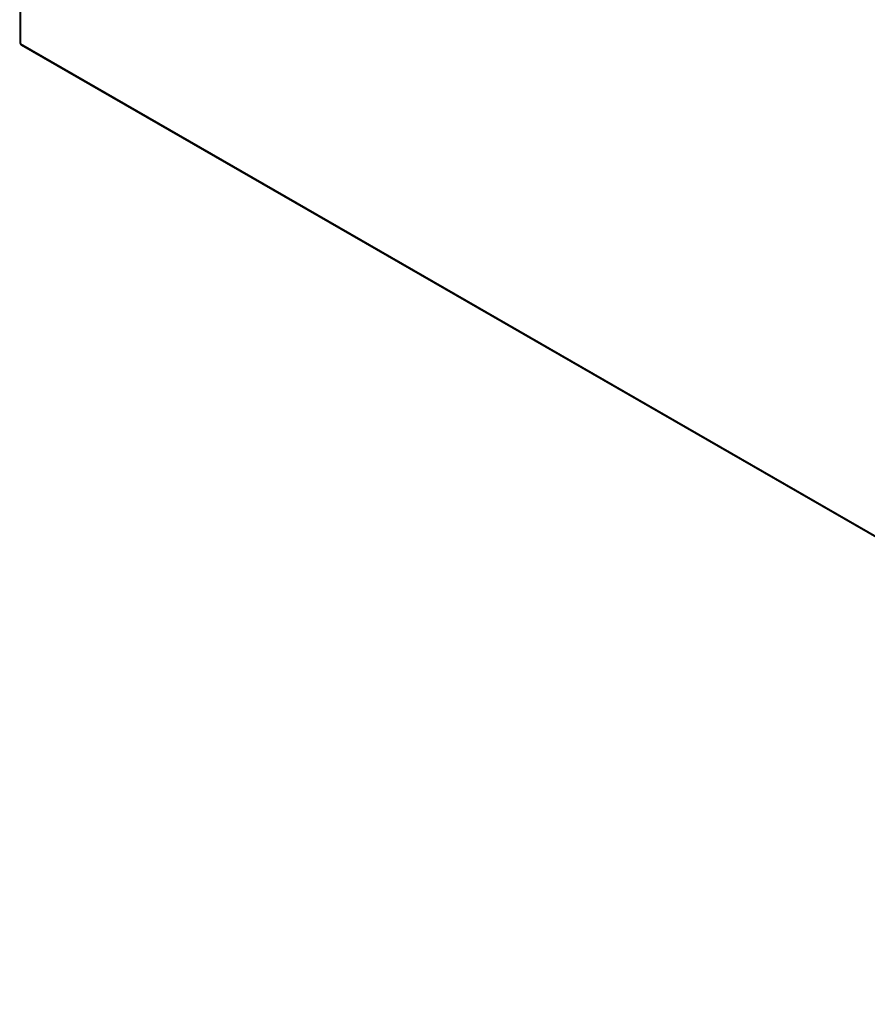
# Model space of a CAD drawing. Header units: inches. Extents: x 11 to 342, y 26 to 169.
# Tile 161 of 218: x 290 to 316, y 105 to 135. Entities that reach past the tile are written whole.
import ezdxf

# ---------------------------------------------------------------- set-up
doc = ezdxf.new("R2010")
doc.units = ezdxf.units.IN
doc.header["$MEASUREMENT"] = 0
doc.layers.add('Visible Edges(ANSI)', color=7, linetype='Continuous', lineweight=25)
doc.layers.add('Visible Tangent Edges(ANSI)', color=7, linetype='Continuous', lineweight=25)

msp = doc.modelspace()

# ---------------------------------------------------------------- linework, layer by layer
at = {"layer": 'Visible Edges(ANSI)'}
for p, q in [((290.292, 164.395), (290.292, 134.374)), ((290.342, 134.288), (340.974, 105.131))]:
    msp.add_line(p, q, dxfattribs=at)
msp.add_arc((290.391, 134.374), 0.099, 180, 240.064, dxfattribs=at)
at = {"layer": 'Visible Tangent Edges(ANSI)'}
for p, q in [((290.321, 164.354), (290.321, 134.334)), ((290.321, 134.334), (340.953, 105.177))]:
    msp.add_line(p, q, dxfattribs=at)
for major_axis, ratio, start_param, end_param in [((-0.099, 0), 0.575862, 0, 0.785398), ((-0.0494, -0.0858), 0.578093, 5.495853, 6.283185)]:
    msp.add_ellipse((290.391, 134.374), major_axis=major_axis, ratio=ratio, start_param=start_param, end_param=end_param, dxfattribs=at)

doc.saveas('drawing.dxf')
